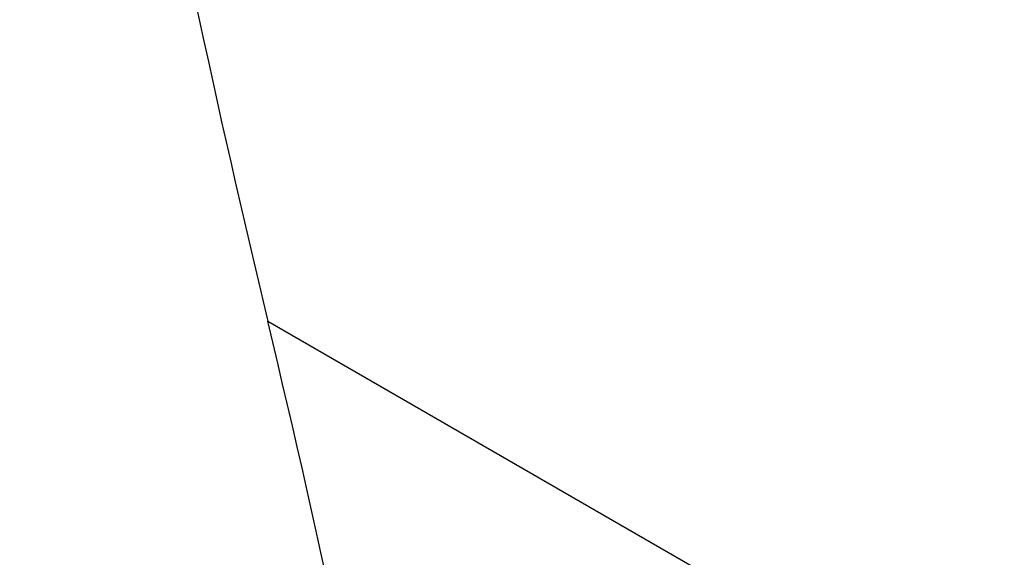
# Model space of a CAD drawing. Header units: millimetres. Extents: x -0.57 to 0.95, y -0.4 to 0.71.
# Tile 217 of 256: x 0.5883 to 0.6386, y 0.2875 to 0.3149. Entities that reach past the tile are written whole.
import ezdxf

# ---------------------------------------------------------------- set-up
doc = ezdxf.new("R2010")
doc.units = ezdxf.units.MM
doc.layers.add('FORMAT', color=7, linetype='Continuous')

msp = doc.modelspace()

# ---------------------------------------------------------------- linework, layer by layer
at = {"layer": 'FORMAT', "color": 7, "linetype": 'Continuous', "lineweight": 25}
msp.add_line((0.600951, 0.299522), (0.754079, 0.211123), dxfattribs=at)
msp.add_open_spline([(0.5882737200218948, 0.3668176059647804), (0.5899077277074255, 0.3552237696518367), (0.5917812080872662, 0.3438166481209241), (0.5960088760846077, 0.3213749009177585), (0.5983617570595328, 0.3103473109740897), (0.6009512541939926, 0.2995215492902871)], degree=3, knots=[0, 0, 0, 0, 0.5, 0.5, 1, 1, 1, 1], dxfattribs=at)
msp.add_open_spline([(0.6082888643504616, 0.2646983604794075), (0.6061194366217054, 0.2765322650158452), (0.6036726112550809, 0.2881445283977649), (0.6009512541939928, 0.2995215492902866)], degree=3, dxfattribs=at)

doc.saveas('drawing.dxf')
